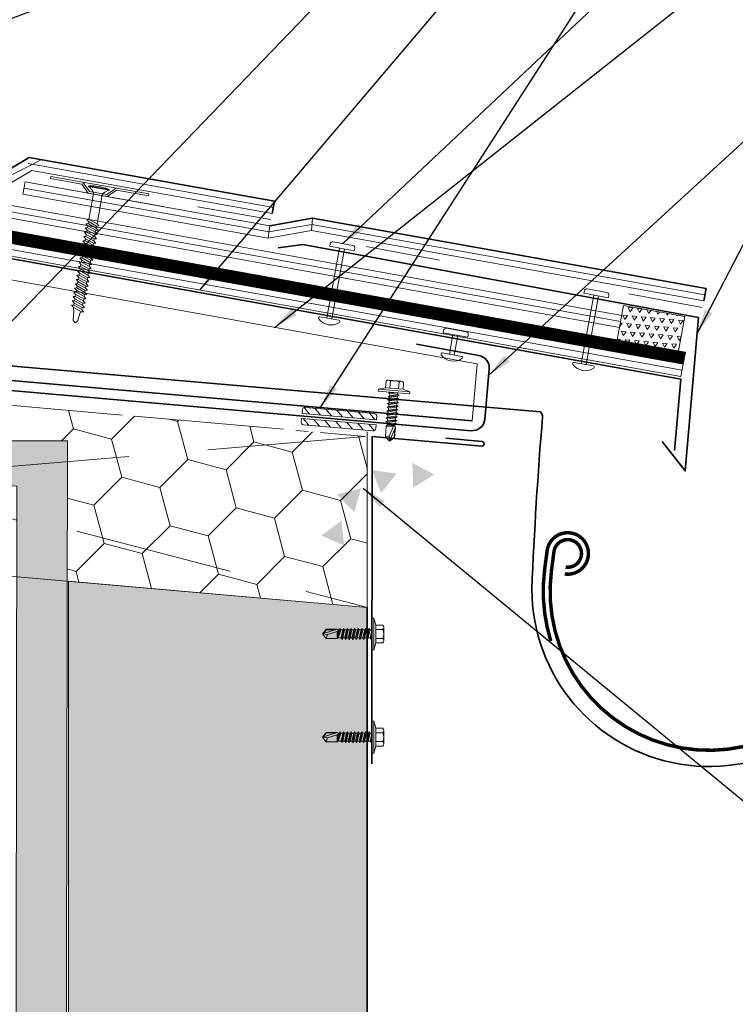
# Model space of a CAD drawing. Header units: millimetres. Extents: x -485339 to 350584, y -1189936 to 0.
# Tile 5 of 256: x -315088 to -314800, y -1061922 to -1061526. Entities that reach past the tile are written whole.
import ezdxf

# ---------------------------------------------------------------- set-up
doc = ezdxf.new("R2010")
doc.units = ezdxf.units.MM
doc.header["$LTSCALE"] = 10
doc.linetypes.add('DASHED', pattern=[19.05, 12.7, -6.35])
doc.linetypes.add('ČÁRKOVANÁ', pattern=[19.05, 12.7, -6.35])
for name, color, linetype, lineweight in [('N_klemp', 220, 'Continuous', 35), ('N_popis', 10, 'Continuous', 18), ('N_čáry_obrys', 10, 'Continuous', 35), ('N_čáry_plné', 10, 'Continuous', 18), ('N_čáry_pod', 10, 'ČÁRKOVANÁ', 18), ('N_šrary', 10, 'Continuous', 18), ('St_čáry_plné', 250, 'Continuous', 18), ('St_šrafy', 250, 'Continuous', 18)]:
    doc.layers.add(name, color=color, linetype=linetype, lineweight=lineweight)
doc.styles.get("Standard").update_dxf_attribs({"font": 'simplex.shx', "width": 0.8})
doc.linetypes.add('LEPENÍ', pattern='A,3.81,[130,LTYPESHP.SHX,S=6.35,R=0,X=0,Y=0],3.81', length=7.62)
doc.linetypes.add('PVC', pattern='A,0,-0.0001,[6,atelier.SHX,S=0.01,R=0,X=0,Y=0],-0.08,[133,LTYPESHP.SHX,S=0.01,R=0,X=-0.01,Y=0],-0.07', length=0.1501)
doc.linetypes.add('TEXTILIE', pattern='A,0,-0.004,[131,LTYPESHP.SHX,S=0.004,R=0,X=-0.004,Y=0],-0.008,[131,LTYPESHP.SHX,S=0.004,R=180,X=0.004,Y=0],-0.004', length=0.016)
doc.dimstyles.get("Standard").update_dxf_attribs({"dimtxt": 0.18, "dimasz": 0.18, "dimexe": 0.18, "dimexo": 0.0625, "dimgap": 0.09, "dimtad": 0, "dimtih": 1, "dimtoh": 1, "dimdec": 4, "dimzin": 0, "dimdsep": 46, "dimtxsty": 'Standard', "dimcen": 0.09, "dimadec": 0, "dimazin": 0, "dimtfac": 1, "dimtdec": 4, "dimtofl": 0, "dimtmove": 0, "dimatfit": 3, "dimfxl": 1, "dimtolj": 1, "dimtzin": 0, "dimarcsym": 0})

# ---------------------------------------------------------------- blocks, each defined once
blk = doc.blocks.new('*U8596')
for p, q in [((-2, 4.5), (-1, 8)), ((0, 8), (-1, 8)), ((-1, -8), (-1, 8)), ((0, -8), (0, 8)), ((-6, -3.38), (-6, 3.38)), ((-5.56, 4.5), (-2, 4.5)), ((-5.56, 2.25), (-2, 2.25)), ((-2, -4.5), (-2, 4.5)), ((0, 2.01), (0.94, 2.01)), ((0, 1.87), (0.89, -2.01)), ((1.37, 2.75), (0.94, 2.01)), ((1.86, -2.01), (0.94, 2.01)), ((1.37, 2.75), (2.29, -2.75)), ((1.37, 2.75), (1.8, 2.01)), ((1.8, 2.01), (2.72, -2.01)), ((1.8, 2.01), (2.78, 2.01)), ((3.21, 2.75), (2.78, 2.01)), ((3.69, -2.01), (2.78, 2.01)), ((3.21, 2.75), (4.12, -2.75)), ((3.21, 2.75), (3.64, 2.01)), ((3.64, 2.01), (4.55, -2.01)), ((3.64, 2.01), (4.61, 2.01)), ((5.04, 2.75), (4.61, 2.01)), ((5.53, -2.01), (4.61, 2.01)), ((5.04, 2.75), (5.96, -2.75)), ((5.04, 2.75), (5.47, 2.01)), ((5.47, 2.01), (6.39, -2.01)), ((5.47, 2.01), (6.44, 2.01)), ((6.87, 2.75), (6.44, 2.01)), ((7.36, -2.01), (6.44, 2.01)), ((6.87, 2.75), (7.79, -2.75)), ((6.87, 2.75), (7.3, 2.01)), ((7.3, 2.01), (8.22, -2.01)), ((7.3, 2.01), (8.28, 2.01)), ((8.71, 2.75), (8.28, 2.01)), ((9.19, -2.01), (8.28, 2.01)), ((8.71, 2.75), (9.62, -2.75)), ((8.71, 2.75), (9.14, 2.01)), ((9.14, 2.01), (10.11, 2.01)), ((9.14, 2.01), (10.05, -2.01)), ((10.54, 2.75), (10.11, 2.01)), ((11.03, -2.01), (10.11, 2.01)), ((10.54, 2.75), (11.46, -2.75)), ((10.54, 2.75), (10.97, 2.01)), ((10.97, 2.01), (11.89, -2.01)), ((10.97, 2.01), (11.94, 2.01)), ((12.37, 2.75), (11.94, 2.01)), ((12.86, -2.01), (11.94, 2.01)), ((12.37, 2.75), (13.29, -2.75)), ((12.37, 2.75), (12.8, 2.01)), ((12.8, 2.01), (13.72, -2.01)), ((12.8, 2.01), (13.78, 2.01)), ((14.21, 2.75), (13.78, 2.01)), ((14.69, -2.01), (13.78, 2.01)), ((14.21, 2.75), (15.12, -2.75)), ((14.21, 2.75), (14.64, 2.01)), ((14.64, 2.01), (15.55, -2.01)), ((14.64, 2.01), (15.61, 2.01)), ((16.04, 2.75), (15.61, 2.01)), ((15.61, 2.01), (16.96, -2.01)), ((16.04, 2.75), (16.96, -2.01)), ((16.04, 2.75), (16.47, 2.01)), ((16.47, 2.01), (16.96, -2.01)), ((16.47, 2.01), (16.96, 2.01)), ((16.96, 2.01), (17.55, 2.35)), ((16.96, 2.01), (16.96, -2.01)), ((22.33, -0.32), (17.46, 1.22)), ((25, 0), (17.55, 2.35)), ((17.55, 2.35), (23.03, 2.35)), ((17.55, -2.35), (17.55, 1.19)), ((18.28, 2.12), (22.92, 2.12)), ((25, 0), (22.33, -0.32)), ((22.92, 2.12), (23.03, 2.35)), ((24.6, 0.12), (22.92, 2.12)), ((25, 0), (23.03, 2.35)), ((23.03, -2.35), (25, 0)), ((-5.56, -2.25), (-2, -2.25)), ((-5.56, -4.5), (-2, -4.5)), ((-2, -4.5), (-1, -8)), ((0, -0.01), (0.46, -2.75)), ((0.03, -2.01), (0, -1.89)), ((0, -2.01), (0.03, -2.01)), ((0.46, -2.75), (0.03, -2.01)), ((0.46, -2.75), (0.89, -2.01)), ((0.89, -2.01), (1.86, -2.01)), ((2.29, -2.75), (1.86, -2.01)), ((2.29, -2.75), (2.72, -2.01)), ((2.72, -2.01), (3.69, -2.01)), ((4.12, -2.75), (3.69, -2.01)), ((4.12, -2.75), (4.55, -2.01)), ((4.55, -2.01), (5.53, -2.01)), ((5.96, -2.75), (5.53, -2.01)), ((5.96, -2.75), (6.39, -2.01)), ((6.39, -2.01), (7.36, -2.01)), ((7.79, -2.75), (7.36, -2.01)), ((7.79, -2.75), (8.22, -2.01)), ((8.22, -2.01), (9.19, -2.01)), ((9.62, -2.75), (9.19, -2.01)), ((9.62, -2.75), (10.05, -2.01)), ((10.05, -2.01), (11.03, -2.01)), ((11.46, -2.75), (11.03, -2.01)), ((11.46, -2.75), (11.89, -2.01)), ((11.89, -2.01), (12.86, -2.01)), ((13.29, -2.75), (12.86, -2.01)), ((13.29, -2.75), (13.72, -2.01)), ((13.72, -2.01), (14.69, -2.01)), ((15.12, -2.75), (14.69, -2.01)), ((15.12, -2.75), (15.55, -2.01)), ((15.55, -2.01), (16.96, -2.01)), ((17.55, -2.35), (16.96, -2.01)), ((17.55, -2.35), (23.03, -2.35)), ((23.03, -2.35), (22.33, -0.32)), ((0, -8), (-1, -8))]:
    blk.add_line(p, q)
for centre, radius, start, end in [((-4.34, 3.38), 1.66, 137.4679, 222.5321), ((0, 0), 6, 157.9757, 202.0243), ((17.63, 1.76), 0.573, 138.0954, 252.4955), ((-4.34, -3.38), 1.66, 137.4679, 222.5321)]:
    blk.add_arc(centre, radius, start, end)
blk = doc.blocks.new('Žlab')
at = {"layer": 'N_klemp', "ltscale": 0.4}
for points in [[(58.36, 65.75, 1.39, 1.39, -2.435749), (66.21, 74.44, 1.39, 1.39, 0)], [(66.55, 66.78, 1.39, 1.39, 0), (66.21, 74.44, 1.39, 1.39, 0)], [(-70.7, 49.49, 1.39, 1.39, -2.196165), (-62.22, 60.64, 1.39, 1.39, 0)], [(66.55, 66.78, 1.39, 1.39, -0.107283), (61.56, 38.37, 1.39, 1.39, 0)], [(-60.11, 49.23, 1.39, 1.39, -0.045148), (-62.24, 60.79, 1.39, 1.39, 0)], [(-65.31, 50.75, 1.39, 1.39, 0), (-70.92, 49.46, 1.39, 1.39, 0)], [(-52.83, 23.26, 1.39, 1.39, -0.109402), (-65.31, 50.75, 1.39, 1.39, 0)]]:
    blk.add_lwpolyline(points, format="xyseb", dxfattribs=at)
at = {"layer": 'N_klemp', "ltscale": 0.4, "const_width": 1.39}
for points in [[(58.21, 68.53, -2.435562), (63.44, 74.32, -0.410583)], [(63.78, 66.65, -0.916331), (-62.32, 49.99, -1.091309)], [(-69.86, 52.83, -2.812669), (-65.16, 59.16, -0.355534)]]:
    blk.add_lwpolyline(points, format="xyb", dxfattribs=at)
for points in [[(63.78, 66.65), (63.44, 74.32)], [(-62.32, 49.99), (-65.16, 59.16)], [(-69.86, 52.83), (-67.09, 53.47)], [(-58.77, 49.6), (-58.77, 49.6)]]:
    blk.add_lwpolyline(points, dxfattribs=at)
blk = doc.blocks.new('sroub do dreva')
at = {"layer": 'N_čáry_plné'}
for p, q in [((4.8, 0.3), (-4.8, 0.3)), ((-4.8, 0.3), (-4.8, 0)), ((4.8, 0), (-4.8, 0)), ((-2.4, 0.3), (2.4, 0.3)), ((4.8, 0.3), (4.8, 0)), ((-2, -14.77), (-2, -2.63)), ((2, -16.1), (2, -2.63)), ((4.8, 0), (4.5, 0)), ((-2, -14.77), (-3, -14.96)), ((-2, -15.82), (-3, -14.96)), ((-2, -16.77), (-3, -16.96)), ((-2, -17.82), (-3, -16.96)), ((-2, -13.82), (-2, -14.77)), ((2, -16.1), (-2, -14.77)), ((2, -17.16), (-2, -15.82)), ((-2, -15.82), (-2, -16.77)), ((2, -18.1), (-2, -16.77)), ((2, -19.16), (-2, -17.82)), ((-2, -17.82), (-2, -18.77)), ((3, -16.96), (2, -16.1)), ((3, -16.96), (2, -17.16)), ((2, -17.16), (2, -18.1)), ((-2, -18.77), (-3, -18.96)), ((-2, -19.82), (-3, -18.96)), ((-2, -20.77), (-3, -20.96)), ((-2, -21.82), (-3, -20.96)), ((2, -20.1), (-2, -18.77)), ((2, -21.16), (-2, -19.82)), ((-2, -19.82), (-2, -20.77)), ((2, -22.1), (-2, -20.77)), ((2, -23.16), (-2, -21.82)), ((-2, -21.82), (-2, -22.77)), ((3, -18.96), (2, -18.1)), ((3, -18.96), (2, -19.16)), ((2, -19.16), (2, -20.1)), ((3, -20.96), (2, -20.1)), ((3, -20.96), (2, -21.16)), ((2, -21.16), (2, -22.1)), ((3, -22.96), (2, -22.1)), ((-2, -22.77), (-3, -22.96)), ((-2, -23.82), (-3, -22.96)), ((-2, -24.77), (-3, -24.96)), ((-2, -25.82), (-3, -24.96)), ((-2, -26.77), (-3, -26.96)), ((-2, -27.82), (-3, -26.96)), ((2, -24.1), (-2, -22.77)), ((2, -25.16), (-2, -23.82)), ((-2, -23.82), (-2, -24.77)), ((2, -26.1), (-2, -24.77)), ((2, -27.16), (-2, -25.82)), ((-2, -25.82), (-2, -26.77)), ((2, -28.1), (-2, -26.77)), ((3, -22.96), (2, -23.16)), ((2, -23.16), (2, -24.1)), ((3, -24.96), (2, -24.1)), ((3, -24.96), (2, -25.16)), ((2, -25.16), (2, -26.1)), ((3, -26.96), (2, -26.1)), ((3, -26.96), (2, -27.16)), ((-2, -28.77), (-3, -28.96)), ((-2, -29.82), (-3, -28.96)), ((-2, -30.77), (-3, -30.96)), ((-2, -31.82), (-3, -30.96)), ((2, -29.16), (-2, -27.82)), ((-2, -27.82), (-2, -28.77)), ((2, -30.1), (-2, -28.77)), ((2, -31.16), (-2, -29.82)), ((-2, -29.82), (-2, -30.77)), ((2, -32.1), (-2, -30.77)), ((2, -27.16), (2, -28.1)), ((3, -28.96), (2, -28.1)), ((3, -28.96), (2, -29.16)), ((2, -29.16), (2, -30.1)), ((3, -30.96), (2, -30.1)), ((3, -30.96), (2, -31.16)), ((2, -31.16), (2, -32.1)), ((-2, -32.77), (-3, -32.96)), ((-2, -33.82), (-3, -32.96)), ((-2, -34.77), (-3, -34.96)), ((-2, -35.82), (-3, -34.96)), ((2, -33.16), (-2, -31.82)), ((-2, -31.82), (-2, -32.77)), ((2, -34.1), (-2, -32.77)), ((2, -35.16), (-2, -33.82)), ((-2, -33.82), (-2, -34.77)), ((2, -36.1), (-2, -34.77)), ((2, -37.16), (-2, -35.82)), ((2, -37.16), (-2, -35.82)), ((-2, -35.82), (-2, -36.77)), ((-2, -35.82), (-2, -36.77)), ((3, -32.96), (2, -32.1)), ((3, -32.96), (2, -33.16)), ((2, -33.16), (2, -34.1)), ((3, -34.96), (2, -34.1)), ((3, -34.96), (2, -35.16)), ((2, -35.16), (2, -36.1)), ((3, -36.96), (2, -36.1)), ((3, -36.96), (2, -36.1)), ((-2, -36.77), (-3, -36.96)), ((-2, -37.82), (-3, -36.96)), ((-2, -38.77), (-3, -38.96)), ((-2, -39.82), (-3, -38.96)), ((-2, -39.82), (-3, -38.96)), ((-2, -39.82), (-3, -38.96)), ((2, -38.1), (-2, -36.77)), ((2, -39.16), (-2, -37.82)), ((-2, -37.82), (-2, -38.77)), ((2, -40.1), (-2, -38.77)), ((2, -40.1), (-2, -38.77)), ((2, -40.1), (-2, -38.77)), ((2, -41.16), (-2, -39.82)), ((2, -41.16), (-2, -39.82)), ((-2, -39.82), (-2, -40.77)), ((-2, -39.82), (-2, -40.77)), ((3, -36.96), (2, -37.16)), ((2, -37.16), (2, -38.1)), ((3, -38.96), (2, -38.1)), ((3, -38.96), (2, -39.16)), ((2, -39.16), (2, -40.1)), ((2, -39.16), (2, -40.1)), ((2, -39.16), (2, -40.1)), ((3, -40.96), (2, -40.1)), ((3, -40.96), (2, -40.1)), ((-2, -40.77), (-3, -40.96)), ((-2, -41.82), (-3, -40.96)), ((-2, -42.77), (-3, -42.96)), ((-2, -43.82), (-3, -42.96)), ((-2, -44.77), (-3, -44.96)), ((-2, -45.82), (-3, -44.96)), ((2, -42.1), (-2, -40.77)), ((2, -43.16), (-2, -41.82)), ((-2, -41.82), (-2, -42.77)), ((2, -44.1), (-2, -42.77)), ((2, -45.16), (-2, -43.82)), ((-2, -43.82), (-2, -44.77)), ((2, -46.1), (-2, -44.77)), ((3, -40.96), (2, -41.16)), ((2, -41.16), (2, -42.1)), ((3, -42.96), (2, -42.1)), ((3, -42.96), (2, -43.16)), ((2, -43.16), (2, -44.1)), ((3, -44.96), (2, -44.1)), ((3, -44.96), (2, -45.16)), ((2, -45.16), (2, -46.1)), ((-2, -46.77), (-3, -46.96)), ((-2, -47.82), (-3, -46.96)), ((-2, -48.77), (-3, -48.96)), ((-2, -49.82), (-3, -48.96)), ((2, -47.16), (-2, -45.82)), ((-2, -45.82), (-2, -46.77)), ((2, -48.1), (-2, -46.77)), ((2, -49.16), (-2, -47.82)), ((-2, -47.82), (-2, -48.77)), ((2, -50.1), (-2, -48.77)), ((3, -46.96), (2, -46.1)), ((3, -46.96), (2, -47.16)), ((2, -47.16), (2, -48.1)), ((3, -48.96), (2, -48.1)), ((3, -48.96), (2, -49.16)), ((2, -49.16), (2, -50.1)), ((-2, -50.77), (-3, -50.96)), ((-2, -51.82), (-3, -50.96)), ((-2, -52.77), (-3, -52.96)), ((-2, -53.82), (-3, -52.96)), ((2, -51.16), (-2, -49.82)), ((-2, -49.82), (-2, -50.77)), ((2, -52.1), (-2, -50.77)), ((2, -53.16), (-2, -51.82)), ((-2, -51.82), (-2, -52.77)), ((2, -54.1), (-2, -52.77)), ((2, -55.16), (-2, -53.82)), ((-2, -53.82), (-2, -54.77)), ((3, -50.96), (2, -50.1)), ((3, -50.96), (2, -51.16)), ((2, -51.16), (2, -52.1)), ((3, -52.96), (2, -52.1)), ((3, -52.96), (2, -53.16)), ((2, -53.16), (2, -54.1)), ((3, -54.96), (2, -54.1)), ((-2, -54.77), (-3, -54.96)), ((-2, -55.82), (-3, -54.96)), ((2, -56.1), (-2, -54.77)), ((2, -57.16), (-2, -55.82)), ((-1.5, -57.66), (-2, -55.82)), ((-1.5, -57.66), (-1, -61.66)), ((1.5, -57.66), (1, -61.66)), ((1.5, -57.66), (2, -57.16)), ((3, -54.96), (2, -55.16)), ((2, -55.16), (2, -56.1)), ((3, -56.96), (2, -56.1)), ((3, -56.96), (2, -57.16)), ((-1, -61.66), (0, -62.66)), ((1, -61.66), (0, -62.66))]:
    blk.add_line(p, q, dxfattribs=at)
for centre, radius, start, end in [((0, -18.6), 19.5, 75.7492, 104.2492), ((-7.48, -5.87), 6.45, 39.5969, 65.4818), ((-4, -3.2), 2.08, 15.9642, 44.2133), ((4, -3.2), 2.08, 135.7867, 164.0358), ((7.48, -5.87), 6.45, 114.5182, 140.4031)]:
    blk.add_arc(centre, radius, start, end, dxfattribs=at)

msp = doc.modelspace()

# ---------------------------------------------------------------- hatches: boundary and pattern name
at = {"layer": 'N_čáry_plné'}
h = msp.add_hatch(dxfattribs=at)
h.set_pattern_fill('TRIANG', color=256, scale=10, angle=354.9991, style=0)
h.set_pattern_definition([(54.9990699, (-525087.7632, -1107778.011), (-1.584763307, 3.398679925), [1.875, -1.875]), (114.9990699, (-525087.7632, -1107778.011), (-3.73572481, 0.32689468), [1.875, -1.875]), (354.9990699, (-525088.5556, -1107776.3118), (2.1509615, 3.071785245), [1.875, -1.875])])
h.paths.add_polyline_path([(-314820.72, -1061645.62), (-314845.33, -1061641.2), (-314847.81, -1061654.98), (-314823.2, -1061659.4)])
h = msp.add_hatch(dxfattribs=at)
h.set_pattern_fill('ANSI31', color=256, scale=25, angle=84.9991, style=0)
h.set_pattern_definition([(129.9990699, (-269741.5868, -1280776.5132), (-2.393921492, -2.00867242), [])])
h.paths.add_polyline_path([(-314974.47, -1061684.53), (-314944.58, -1061687.15), (-314944.45, -1061685.65, 0.414214), (-314945.36, -1061684.57), (-314973.26, -1061682.13, 0.414214), (-314974.34, -1061683.04)])
h.paths.add_polyline_path([(-314944.76, -1061689.14), (-314974.64, -1061686.52), (-314974.77, -1061688.02, 0.414214), (-314973.87, -1061689.1), (-314945.97, -1061691.54, 0.414214), (-314944.89, -1061690.63)])
at = {"layer": 'N_šrary', "lineweight": 0}
h = msp.add_hatch(dxfattribs=at)
h.set_pattern_fill('HONEY', color=253, scale=5, angle=350, style=0)
h.set_pattern_definition([(345, (-319027.134, -1058807.662), (26.559393, 7.116568), [15.875, -31.75]), (105, (-319027.134, -1058807.662), (-19.442825, 19.442825), [15.875, -31.75]), (45, (-319027.134, -1058807.662), (7.116568, 26.559393), [-31.75, 15.875])])
h.paths.add_polyline_path([(-314948.11, -1061693.86), (-315341.37, -1061659.45), (-315347.33, -1061727.55), (-315089.12, -1061750.14), (-315089.06, -1061713.73), (-315155.5, -1061707.98), (-315155.5, -1061695.59), (-315068.76, -1061695.59), (-315068.85, -1061751.92), (-314948.26, -1061762.47)])
at = {"layer": 'N_šrary', "ltscale": 0.2}
h = msp.add_hatch(dxfattribs=at)
h.set_pattern_fill('ZEM_NASYPANA', color=256, scale=3.8, style=0)
h.set_pattern_definition([(45, (-6220.102, 3727.8115), (8e-16, 10.748023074), [3.8, -11.4]), (135, (-6212.041, 3733.1856), (-10.748023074, 8e-16), [3.8, -11.4])])
h.paths.add_polyline_path([(-314948.26, -1062523.79), (-314948.26, -1061762.47), (-315068.26, -1061751.97), (-315068.26, -1061827.07), (-315068.26, -1062523.79)])
at = {"layer": 'St_šrafy'}
h = msp.add_hatch(color=253, dxfattribs=at)
h.dxf.hatch_style = 1
h.paths.add_polyline_path([(-315089.38, -1061909.96), (-315089.38, -1061927.45), (-315155.82, -1061933.2), (-315155.82, -1061945.59), (-315069.09, -1061945.59), (-315069.09, -1061909.96), (-315068.76, -1061695.59), (-315155.5, -1061695.59), (-315155.5, -1061707.98), (-315089.06, -1061713.73)])

# ---------------------------------------------------------------- linework, layer by layer
at = {"layer": 'N_klemp', "lineweight": 18}
for p, q in [((-315329.12, -1061588.25), (-314904.15, -1061664.58)), ((-314904.15, -1061664.58), (-314906.16, -1061687.5))]:
    msp.add_line(p, q, dxfattribs=at)
at = {"layer": 'N_klemp', "lineweight": 35}
for points in [[(-315313.55, -1061582.45), (-314822.31, -1061670.74), (-314824.82, -1061699.38)], [(-314984.11, -1061618), (-314974.2, -1061616.63), (-314974.2, -1061616.63), (-314815.13, -1061646.01), (-314820.53, -1061707.67), (-314820.53, -1061707.67), (-314829.77, -1061695.86)], [(-315334.52, -1061650.01), (-314906.16, -1061687.5)], [(-314878.68, -1061683.97), (-315115.29, -1061663.42), (-315115.29, -1061663.42), (-315115.29, -1061663.42)]]:
    msp.add_lwpolyline(points, dxfattribs=at)
for points in [[(-315284.56, -1061592.78), (-315328.35, -1061584.81, 0.44165), (-315334.23, -1061589.29), (-315339.41, -1061648.58, 0.414214), (-315334.87, -1061654), (-314906.51, -1061691.48, 0.414214), (-314901.09, -1061686.94), (-314899.31, -1061666.58, 0.387902), (-314903.4, -1061661.22), (-314928.44, -1061656.72)], [(-314743.43, -1061778.38, -0.845554), (-314882.14, -1061755.15, -0.010853), (-314877.84, -1061685.93, 0.191399), (-314878.68, -1061683.97, -0.02671), (-314878.68, -1061683.97, 0.139186), (-314878.68, -1061683.97, 6.378888)], [(-314916.72, -1061694.48), (-314902.07, -1061695.76, -0.822908), (-314902.24, -1061697.72), (-314946.26, -1061693.86), (-314946.42, -1061825.31)]]:
    msp.add_lwpolyline(points, format="xyb", dxfattribs=at)
at = {"layer": 'N_čáry_obrys', "linetype": 'Continuous'}
for p, q in [((-315084.06, -1061581.68), (-315097.22, -1061589.48)), ((-314985.54, -1061599.31), (-315084.06, -1061581.68)), ((-314986.48, -1061604.22), (-314985.6, -1061599.3)), ((-314970.31, -1061606.1), (-314987.36, -1061609.15)), ((-314812.16, -1061634.41), (-314970.31, -1061606.1)), ((-314812.16, -1061634.41), (-314813.05, -1061639.33)), ((-314948.26, -1061762.47), (-314948.26, -1062523.79))]:
    msp.add_line(p, q, dxfattribs=at)
at = {"layer": 'N_čáry_plné'}
for p, q in [((-314846.04, -1061645.14), (-315346.37, -1061555.21)), ((-314846.92, -1061650.06), (-315347.98, -1061560)), ((-314820.46, -1061659.9), (-315343.22, -1061565.94)), ((-314821.34, -1061664.82), (-315338.72, -1061571.83)), ((-314822.23, -1061669.74), (-315334.22, -1061577.72)), ((-315085.77, -1061591.53), (-315086.71, -1061596.44)), ((-315075.38, -1061589.43), (-315075.52, -1061590.22)), ((-315075.52, -1061590.22), (-315062.98, -1061592.43)), ((-315035.99, -1061596.38), (-315075.38, -1061589.43)), ((-315062.52, -1061591.7), (-315059.89, -1061595.36)), ((-315062.98, -1061592.43), (-315060.35, -1061596.09)), ((-315059.89, -1061595.36), (-315052.9, -1061596.59)), ((-315052.9, -1061596.59), (-315049.18, -1061594.05)), ((-315052.72, -1061597.44), (-315049, -1061594.89)), ((-315049, -1061594.89), (-315036.12, -1061597.16)), ((-315060.35, -1061596.09), (-315052.72, -1061597.44)), ((-315036.12, -1061597.16), (-315035.99, -1061596.38)), ((-314954.1, -1061617.02), (-314961.97, -1061615.58)), ((-314964.52, -1061646.2), (-314959.38, -1061618.09)), ((-314963.32, -1061617.37), (-314963.14, -1061616.39)), ((-314953.48, -1061619.17), (-314963.32, -1061617.37)), ((-314962.55, -1061646.55), (-314957.41, -1061618.45)), ((-314953.48, -1061619.17), (-314953.3, -1061618.19)), ((-314861.23, -1061636.27), (-314861.05, -1061635.29)), ((-314852.02, -1061635.92), (-314859.89, -1061634.48)), ((-314862.34, -1061664.56), (-314857.3, -1061636.99)), ((-314851.39, -1061638.07), (-314861.23, -1061636.27)), ((-314860.37, -1061664.92), (-314855.33, -1061637.35)), ((-314851.39, -1061638.07), (-314851.21, -1061637.09)), ((-314959.65, -1061647.09), (-314967.33, -1061645.68)), ((-314823.2, -1061659.4), (-314820.72, -1061645.62)), ((-314917.77, -1061652.14), (-314917.59, -1061651.16)), ((-314908.56, -1061651.79), (-314916.43, -1061650.35)), ((-314907.93, -1061653.94), (-314917.77, -1061652.14)), ((-314915.27, -1061660.73), (-314913.83, -1061652.86)), ((-314913.31, -1061661.09), (-314911.87, -1061653.22)), ((-314907.93, -1061653.94), (-314907.75, -1061652.96)), ((-314910.45, -1061661.61), (-314918.13, -1061660.21)), ((-314857.47, -1061665.45), (-314865.15, -1061664.05)), ((-314945.36, -1061684.57), (-314973.26, -1061682.13)), ((-314974.77, -1061688.02), (-314974.64, -1061686.52)), ((-314944.76, -1061689.14), (-314974.64, -1061686.52)), ((-314974.47, -1061684.53), (-314974.34, -1061683.04)), ((-314944.58, -1061687.15), (-314974.47, -1061684.53)), ((-314944.58, -1061687.15), (-314944.45, -1061685.65)), ((-314945.97, -1061691.54), (-314973.87, -1061689.1)), ((-314944.89, -1061690.63), (-314944.76, -1061689.14)), ((-315068.26, -1061827.07), (-315068.26, -1061751.97)), ((-315068.26, -1061751.97), (-314948.26, -1061762.47)), ((-315068.26, -1062523.79), (-315068.26, -1061827.07))]:
    msp.add_line(p, q, dxfattribs=at)
at = {"layer": 'N_čáry_plné', "linetype": 'TEXTILIE', "ltscale": 40}
msp.add_line((-315347.18, -1061557.61), (-314846.48, -1061647.6), dxfattribs=at)
at = {"layer": 'N_čáry_plné', "linetype": 'LEPENÍ', "ltscale": 0.04}
for p, q in [((-315335.51, -1061574.86), (-314821.77, -1061667.19)), ((-314987.01, -1061606.7), (-315016.54, -1061601.51)), ((-314948.77, -1061617.48), (-314919.28, -1061622.99)), ((-314843.24, -1061636.46), (-314813.75, -1061641.97))]:
    msp.add_line(p, q, dxfattribs=at)
at = {"layer": 'N_čáry_plné', "ltscale": 200}
msp.add_line((-315079.04, -1061582.58), (-315111.55, -1061599.04), dxfattribs=at)
at = {"layer": 'N_čáry_plné', "linetype": 'PVC', "ltscale": 10}
for p, q in [((-314985.98, -1061601.77), (-315084.5, -1061584.14)), ((-315086.24, -1061593.99), (-314987.71, -1061611.62)), ((-314987.71, -1061611.62), (-314970.49, -1061608.61)), ((-314970.49, -1061608.61), (-314812.61, -1061636.87))]:
    msp.add_line(p, q, dxfattribs=at)
at = {"layer": 'N_čáry_plné', "ltscale": 4}
for p, q in [((-315083.11, -1061586.93), (-315096.27, -1061594.73)), ((-314986.48, -1061604.22), (-315083.11, -1061586.93)), ((-315030.32, -1061601.46), (-315085.77, -1061591.53)), ((-314987.36, -1061609.15), (-315085.77, -1061591.53)), ((-315026.94, -1061602.06), (-315085.77, -1061591.53)), ((-314988.06, -1061614.1), (-315086.71, -1061596.44)), ((-314813.05, -1061639.33), (-314970.67, -1061611.12)), ((-315046.74, -1061685.23), (-315341.37, -1061659.45)), ((-314967.04, -1061692.21), (-314949.11, -1061693.78)), ((-314948.13, -1061762.48), (-315347.33, -1061727.55))]:
    msp.add_line(p, q, dxfattribs=at)
at = {"layer": 'N_čáry_plné', "linetype": 'Continuous'}
for p, q in [((-314970.67, -1061611.12), (-314970.31, -1061606.1)), ((-314988.06, -1061614.1), (-314987.36, -1061609.15)), ((-314847.81, -1061654.98), (-314845.33, -1061641.2)), ((-314820.72, -1061645.62), (-314845.33, -1061641.2)), ((-314820.46, -1061659.9), (-314821.34, -1061664.82)), ((-314821.34, -1061664.82), (-314822.23, -1061669.74)), ((-315041.76, -1061685.67), (-314981.98, -1061690.9)), ((-314977, -1061691.34), (-314972.02, -1061691.77))]:
    msp.add_line(p, q, dxfattribs=at)
at = {"layer": 'N_čáry_plné', "ltscale": 500}
msp.add_line((-314970.67, -1061611.12), (-314988.06, -1061614.1), dxfattribs=at)
at = {"layer": 'N_čáry_plné'}
msp.add_lwpolyline([(-314948.26, -1062523.79), (-314948.26, -1061691.9)], dxfattribs=at)
for centre, radius, start, end in [((-314962.15, -1061616.57), 1, 79.6368, 169.6368), ((-314954.28, -1061618.01), 1, 349.6368, 79.6368), ((-314860.07, -1061635.47), 1, 79.6368, 169.6368), ((-314852.2, -1061636.91), 1, 349.6368, 79.6368), ((-314967.42, -1061646.17), 0.5, 79.6368, 215.9853), ((-314962.85, -1061642.85), 6.16, 215.9853, 303.2884), ((-314959.74, -1061647.58), 0.5, 303.2884, 79.6368), ((-314916.61, -1061651.34), 1, 79.6368, 169.6368), ((-314908.74, -1061652.78), 1, 349.6368, 79.6368), ((-314918.22, -1061660.7), 0.5, 79.6368, 215.9853), ((-314913.64, -1061657.38), 6.16, 215.9853, 303.2884), ((-314910.54, -1061662.1), 0.5, 303.2884, 79.6368), ((-314865.24, -1061664.54), 0.5, 79.6368, 215.9853), ((-314860.66, -1061661.21), 6.16, 215.9853, 303.2884), ((-314857.56, -1061665.94), 0.5, 303.2884, 79.6368), ((-314973.34, -1061683.12), 1, 84.9991, 174.9991), ((-314945.45, -1061685.56), 1, 354.9991, 84.9991), ((-314973.78, -1061688.1), 1, 174.9991, 264.9991), ((-314945.88, -1061690.55), 1, 264.9991, 354.9991)]:
    msp.add_arc(centre, radius, start, end, dxfattribs=at)
at = {"layer": 'N_čáry_plné', "ltscale": 0.1, "extrusion": (0, 0, -1)}
for points in [[(314921.33, -1061709.08), (314930.16, -1061704.39), (314929.8, -1061714.39)], [(314946.39, -1061707.29), (314942.66, -1061716.57), (314936.49, -1061708.7)], [(314960.48, -1061717.08), (314953.49, -1061724.23), (314950.79, -1061714.61)], [(314966.72, -1061733.65), (314957.52, -1061737.58), (314958.71, -1061727.65)]]:
    msp.add_solid(points, dxfattribs=at)
at = {"layer": 'N_čáry_pod', "linetype": 'DASHED', "ltscale": 0.2, "const_width": 5}
msp.add_lwpolyline([(-315437.61, -1061724.67), (-315425.12, -1061721.93), (-315354.9, -1061728.08), (-315340.97, -1061568.88), (-314820.9, -1061662.36)], dxfattribs=at)
at = {"layer": 'N_čáry_pod', "ltscale": 0.5}
for points in [[(-315341.37, -1061659.45), (-314948.13, -1061762.48)], [(-314949.11, -1061693.78), (-315347.33, -1061727.55)]]:
    msp.add_lwpolyline(points, dxfattribs=at)
at = {"layer": 'St_čáry_plné'}
msp.add_lwpolyline([(-315089.38, -1061909.96), (-315089.38, -1061927.45), (-315155.82, -1061933.2), (-315155.82, -1061945.59), (-315069.09, -1061945.59), (-315069.09, -1061909.96), (-315068.76, -1061695.59), (-315155.5, -1061695.59), (-315155.5, -1061707.98), (-315089.06, -1061713.73)], close=True, dxfattribs=at)
msp.add_lwpolyline([(-315068.26, -1062523.79), (-315068.26, -1061827.07)], dxfattribs=at)

# ---------------------------------------------------------------- block references
at = {"layer": 'N_klemp', "xscale": -1, "rotation": 354.9990699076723}
msp.add_blockref('Žlab', (-314816.54, -1061819.63), dxfattribs=at)
at = {"layer": 'N_čáry_plné', "ltscale": 70, "xscale": 0.8748, "yscale": 0.8747999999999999, "zscale": 0.8748000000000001, "rotation": 349.9488051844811}
msp.add_blockref('sroub do dreva', (-315056.12, -1061594.17), dxfattribs=at)
at = {"layer": 'N_čáry_plné'}
for p, xscale, yscale, zscale, rotation in [((-314937.58, -1061676.11), 0.7874015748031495, 0.7874015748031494, 0.7874015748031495, 264.9990699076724), ((-314946.42, -1061773.13), -0.7958599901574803, 0.7958599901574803, 0.7958599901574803, 0.02258551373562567), ((-314946.42, -1061814.6), -0.7958599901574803, 0.7958599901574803, 0.7958599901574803, 0.02258551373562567)]:
    msp.add_blockref('*U8596', p, dxfattribs=dict(at, xscale=xscale, yscale=yscale, zscale=zscale, rotation=rotation))

# ---------------------------------------------------------------- leaders
at = {"layer": 'N_popis'}
for points in [[(-315299.28, -1061581.45), (-314795.98, -1061304.62), (-314459.67, -1061304.62)], [(-315100.62, -1061657.3), (-314797.27, -1061342.47), (-314363.33, -1061342.47)], [(-315015.57, -1061634.99), (-314799.86, -1061380.74), (-314183.82, -1061380.74)], [(-315333.18, -1061614.78), (-314796.67, -1061417.43), (-313988.41, -1061417.43)], [(-314967.18, -1061682.36), (-314796.67, -1061417.43), (-313988.41, -1061417.43)], [(-314958.04, -1061616.3), (-314796.84, -1061464.45), (-314458.37, -1061464.45)], [(-314985.52, -1061649.97), (-314799.85, -1061503.15), (-313664.33, -1061503.15)], [(-314899.54, -1061669.29), (-314796.5, -1061574.78), (-313366.64, -1061575.56)], [(-314815.69, -1061652.42), (-314793.68, -1061609.89), (-314675.15, -1061609.89)], [(-314949.93, -1061714.61), (-314712.73, -1061909.72), (-314478.34, -1061909.72)]]:
    msp.add_leader(points, dimstyle='Standard', override={"dimasz": 10}, dxfattribs=at)

doc.saveas('drawing.dxf')
